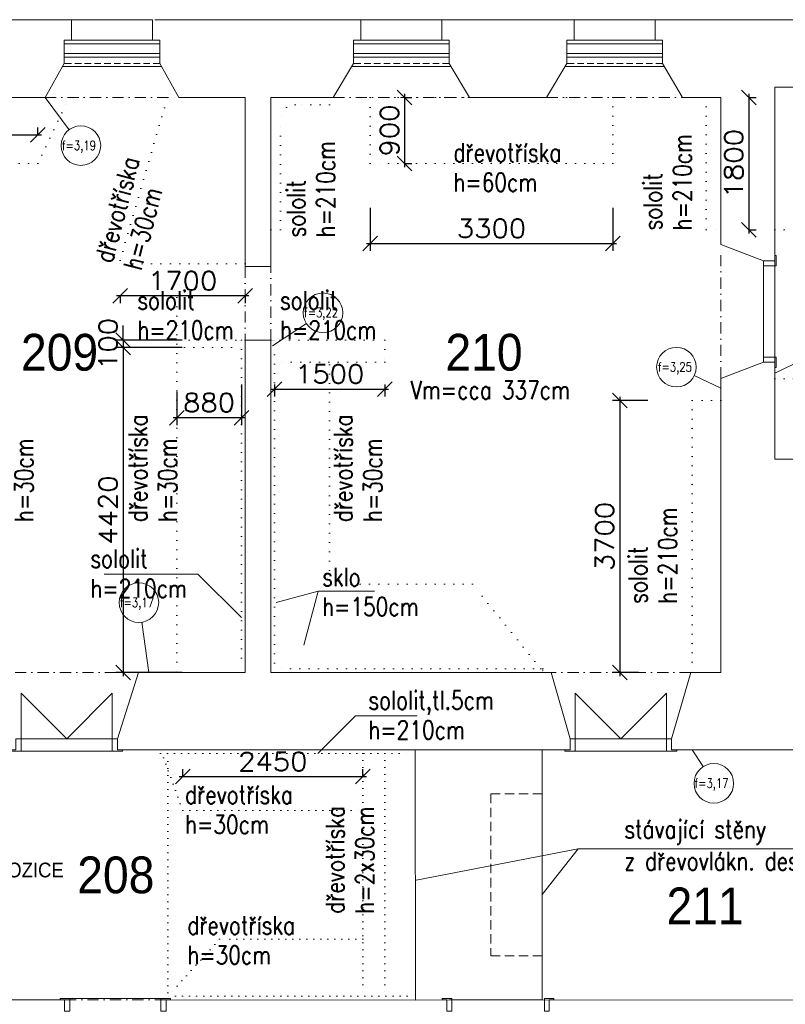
# Model space of a CAD drawing. Header units: millimetres. Extents: x 51292 to 288261, y 1680 to 40825.
# Tile 3 of 10: x 57231 to 67641, y 21360 to 34744. Entities that reach past the tile are written whole.
import ezdxf

# ---------------------------------------------------------------- set-up
doc = ezdxf.new("R2010")
doc.units = ezdxf.units.MM
for name, pattern in [('TEČKOVANÁ', [6.35, 0, -6.35]), ('ČERCHOVANÁ', [25.4, 12.7, -6.35, 0, -6.35]), ('ČÁRKOVANÁ', [19.05, 12.7, -6.35])]:
    doc.linetypes.add(name, pattern=pattern)
for name, color, linetype, lineweight in [('Bourání', 6, 'TEČKOVANÁ', 13), ('Koty', 1, 'Continuous', 13), ('Návrh', 1, 'Continuous', 30), ('Okna', 150, 'Continuous', 13), ('Tenká', 7, 'Continuous', 13), ('Text', 40, 'Continuous', 13), ('výšky fabionů', 84, 'Continuous', 13), ('Čerch', 140, 'ČERCHOVANÁ', 13)]:
    doc.layers.add(name, color=color, linetype=linetype, lineweight=lineweight)
doc.styles.add('ARIAL100', font='arial.ttf', dxfattribs={"width": 0.9})
doc.styles.add('ROMANS100', font='romans.shx', dxfattribs={"width": 0.8})
doc.styles.add('Tom1', font='romans.shx', dxfattribs={"width": 1.1})
doc.dimstyles.new('Tom1-100', dxfattribs={"dimtxt": 250, "dimasz": 200, "dimexe": 100, "dimexo": 600, "dimgap": 80, "dimtad": 1, "dimdec": 0, "dimrnd": 5, "dimzin": 1, "dimtxsty": 'Tom1', "dimblk": 'OBLIQUE', "dimcen": 0.09, "dimdle": 50, "dimadec": 0, "dimazin": 0, "dimtfac": 1, "dimtdec": 0, "dimtix": 1, "dimtmove": 2, "dimatfit": 1, "dimldrblk": 'OBLIQUE', "dimfxl": 0, "dimarcsym": 0})

# ---------------------------------------------------------------- blocks, each defined once
blk = doc.blocks.new('_Oblique')
at = {"color": 0, "linetype": 'ByBlock', "lineweight": -2}
blk.add_line((-0.5, -0.5), (0.5, 0.5), dxfattribs=at)
blk = doc.blocks.new('*D7')
at = {"layer": 'Defpoints', "color": 0, "transparency": 16777216}
for p in [(66374, 29569), (65390, 25869), (66246, 25869)]:
    blk.add_point(p, dxfattribs=at)
at = {"layer": 'Koty', "color": 0, "lineweight": -2, "transparency": 16777216}
for p, q in [((65390, 29619), (65390, 25819)), ((65774, 29569), (65290, 29569)), ((65646, 25869), (65290, 25869))]:
    blk.add_line(p, q, dxfattribs=at)
at = {"layer": 'Koty', "color": 0, "lineweight": -2, "transparency": 16777216, "xscale": 200, "yscale": 200, "zscale": 200}
for p, rotation in [((65390, 29569), 90), ((65390, 25869), 270)]:
    blk.add_blockref('_Oblique', p, dxfattribs=dict(at, rotation=rotation))
at = {"layer": 'Koty', "color": 0, "transparency": 16777216, "insert": (65185, 27719), "char_height": 250, "attachment_point": 5, "rotation": 90, "style": 'Tom1'}
blk.add_mtext('3700', dxfattribs=at)
blk = doc.blocks.new('*D8')
at = {"layer": 'Defpoints', "color": 0, "transparency": 16777216}
for p in [(60695, 30387), (62195, 30387), (62195, 29723)]:
    blk.add_point(p, dxfattribs=at)
at = {"layer": 'Koty', "color": 0, "lineweight": -2, "transparency": 16777216}
for p, q in [((60645, 29723), (62245, 29723)), ((60695, 29787), (60695, 29623)), ((62195, 29787), (62195, 29623))]:
    blk.add_line(p, q, dxfattribs=at)
at = {"layer": 'Koty', "color": 0, "lineweight": -2, "transparency": 16777216, "xscale": 200, "yscale": 200, "zscale": 200, "rotation": 180}
blk.add_blockref('_Oblique', (60695, 29723), dxfattribs=at)
at = {"layer": 'Koty', "color": 0, "lineweight": -2, "transparency": 16777216, "xscale": 200, "yscale": 200, "zscale": 200}
blk.add_blockref('_Oblique', (62195, 29723), dxfattribs=at)
at = {"layer": 'Koty', "color": 0, "transparency": 16777216, "insert": (61445, 29928), "char_height": 250, "attachment_point": 5, "style": 'Tom1'}
blk.add_mtext('1500', dxfattribs=at)
blk = doc.blocks.new('*D9')
at = {"layer": 'Defpoints', "color": 0, "transparency": 16777216}
for p in [(61996, 32788), (65296, 32788), (65296, 31702)]:
    blk.add_point(p, dxfattribs=at)
at = {"layer": 'Koty', "color": 0, "lineweight": -2, "transparency": 16777216}
for p, q in [((61996, 32188), (61996, 31602)), ((65296, 32188), (65296, 31602)), ((61946, 31702), (65346, 31702))]:
    blk.add_line(p, q, dxfattribs=at)
at = {"layer": 'Koty', "color": 0, "lineweight": -2, "transparency": 16777216, "xscale": 200, "yscale": 200, "zscale": 200, "rotation": 180}
blk.add_blockref('_Oblique', (61996, 31702), dxfattribs=at)
at = {"layer": 'Koty', "color": 0, "lineweight": -2, "transparency": 16777216, "xscale": 200, "yscale": 200, "zscale": 200}
blk.add_blockref('_Oblique', (65296, 31702), dxfattribs=at)
at = {"layer": 'Koty', "color": 0, "transparency": 16777216, "insert": (63646, 31907), "char_height": 250, "attachment_point": 5, "style": 'Tom1'}
blk.add_mtext('3300', dxfattribs=at)
blk = doc.blocks.new('*D10')
at = {"layer": 'Defpoints', "color": 0, "transparency": 16777216}
for p in [(61996, 33688), (61996, 32788), (62464, 32788)]:
    blk.add_point(p, dxfattribs=at)
at = {"layer": 'Koty', "color": 0, "lineweight": -2, "transparency": 16777216}
for p, q in [((62464, 33738), (62464, 32738)), ((62464, 33688), (62564, 33688)), ((62464, 32788), (62564, 32788))]:
    blk.add_line(p, q, dxfattribs=at)
at = {"layer": 'Koty', "color": 0, "lineweight": -2, "transparency": 16777216, "xscale": 200, "yscale": 200, "zscale": 200}
for p, rotation in [((62464, 33688), 90), ((62464, 32788), 270)]:
    blk.add_blockref('_Oblique', p, dxfattribs=dict(at, rotation=rotation))
at = {"layer": 'Koty', "color": 0, "transparency": 16777216, "insert": (62259, 33238), "char_height": 250, "attachment_point": 5, "rotation": 90, "style": 'Tom1'}
blk.add_mtext('900', dxfattribs=at)
blk = doc.blocks.new('*D11')
at = {"layer": 'Defpoints', "color": 0, "transparency": 16777216}
for p in [(66565, 33688), (66565, 31888), (67146, 31888)]:
    blk.add_point(p, dxfattribs=at)
at = {"layer": 'Koty', "color": 0, "lineweight": -2, "transparency": 16777216}
for p, q in [((67146, 33738), (67146, 31838)), ((67146, 33688), (67246, 33688)), ((67146, 31888), (67246, 31888))]:
    blk.add_line(p, q, dxfattribs=at)
at = {"layer": 'Koty', "color": 0, "lineweight": -2, "transparency": 16777216, "xscale": 200, "yscale": 200, "zscale": 200}
for p, rotation in [((67146, 33688), 90), ((67146, 31888), 270)]:
    blk.add_blockref('_Oblique', p, dxfattribs=dict(at, rotation=rotation))
at = {"layer": 'Koty', "color": 0, "transparency": 16777216, "insert": (66941, 32788), "char_height": 250, "attachment_point": 5, "rotation": 90, "style": 'Tom1'}
blk.add_mtext('1800', dxfattribs=at)
blk = doc.blocks.new('*D13')
at = {"layer": 'Defpoints', "color": 0, "transparency": 16777216}
for p in [(57477, 33181), (55027, 32788), (57477, 32788)]:
    blk.add_point(p, dxfattribs=at)
at = {"layer": 'Koty', "color": 0, "lineweight": -2, "transparency": 16777216}
for p, q in [((55027, 33181), (55027, 33281)), ((57477, 33181), (57477, 33281)), ((54977, 33181), (57527, 33181))]:
    blk.add_line(p, q, dxfattribs=at)
at = {"layer": 'Koty', "color": 0, "lineweight": -2, "transparency": 16777216, "xscale": 200, "yscale": 200, "zscale": 200, "rotation": 180}
blk.add_blockref('_Oblique', (55027, 33181), dxfattribs=at)
at = {"layer": 'Koty', "color": 0, "lineweight": -2, "transparency": 16777216, "xscale": 200, "yscale": 200, "zscale": 200}
blk.add_blockref('_Oblique', (57477, 33181), dxfattribs=at)
at = {"layer": 'Koty', "color": 0, "transparency": 16777216, "insert": (56252, 33386), "char_height": 250, "attachment_point": 5, "style": 'Tom1'}
blk.add_mtext('2450', dxfattribs=at)
blk = doc.blocks.new('*D14')
at = {"layer": 'Defpoints', "color": 0, "transparency": 16777216}
for p in [(58596, 31473), (60296, 31424), (58596, 30990)]:
    blk.add_point(p, dxfattribs=at)
at = {"layer": 'Koty', "color": 0, "lineweight": -2, "transparency": 16777216}
for p, q in [((60346, 30990), (58546, 30990)), ((58596, 30990), (58596, 30890)), ((60296, 30990), (60296, 30890))]:
    blk.add_line(p, q, dxfattribs=at)
at = {"layer": 'Koty', "color": 0, "lineweight": -2, "transparency": 16777216, "xscale": 200, "yscale": 200, "zscale": 200, "rotation": 180}
blk.add_blockref('_Oblique', (58596, 30990), dxfattribs=at)
at = {"layer": 'Koty', "color": 0, "lineweight": -2, "transparency": 16777216, "xscale": 200, "yscale": 200, "zscale": 200}
blk.add_blockref('_Oblique', (60296, 30990), dxfattribs=at)
at = {"layer": 'Koty', "color": 0, "transparency": 16777216, "insert": (59446, 31195), "char_height": 250, "attachment_point": 5, "style": 'Tom1'}
blk.add_mtext('1700', dxfattribs=at)
blk = doc.blocks.new('*D15')
at = {"layer": 'Defpoints', "color": 0, "transparency": 16777216}
for p in [(60296, 30387), (58638, 30287), (60296, 30287)]:
    blk.add_point(p, dxfattribs=at)
at = {"layer": 'Koty', "color": 0, "lineweight": -2, "transparency": 16777216}
for p, q in [((58638, 30387), (58638, 30587)), ((59438, 30387), (58538, 30387)), ((58638, 30387), (58638, 30287)), ((59438, 30287), (58538, 30287)), ((58638, 30287), (58638, 30087))]:
    blk.add_line(p, q, dxfattribs=at)
at = {"layer": 'Koty', "color": 0, "lineweight": -2, "transparency": 16777216, "xscale": 200, "yscale": 200, "zscale": 200}
for p, rotation in [((58638, 30387), 270), ((58638, 30287), 90)]:
    blk.add_blockref('_Oblique', p, dxfattribs=dict(at, rotation=rotation))
at = {"layer": 'Koty', "color": 0, "transparency": 16777216, "insert": (58433, 30337), "char_height": 250, "attachment_point": 5, "rotation": 90, "style": 'Tom1'}
blk.add_mtext('100', dxfattribs=at)
blk = doc.blocks.new('*D16')
at = {"layer": 'Defpoints', "color": 0, "transparency": 16777216}
for p in [(60296, 30287), (58638, 25869), (60246, 25869)]:
    blk.add_point(p, dxfattribs=at)
at = {"layer": 'Koty', "color": 0, "lineweight": -2, "transparency": 16777216}
for p, q in [((59438, 30287), (58538, 30287)), ((58638, 30337), (58638, 25819)), ((59438, 25869), (58538, 25869))]:
    blk.add_line(p, q, dxfattribs=at)
at = {"layer": 'Koty', "color": 0, "lineweight": -2, "transparency": 16777216, "xscale": 200, "yscale": 200, "zscale": 200}
for p, rotation in [((58638, 30287), 90), ((58638, 25869), 270)]:
    blk.add_blockref('_Oblique', p, dxfattribs=dict(at, rotation=rotation))
at = {"layer": 'Koty', "color": 0, "transparency": 16777216, "insert": (58433, 28078), "char_height": 250, "attachment_point": 5, "rotation": 90, "style": 'Tom1'}
blk.add_mtext('4420', dxfattribs=at)
blk = doc.blocks.new('*D17')
at = {"layer": 'Defpoints', "color": 0, "transparency": 16777216}
for p in [(60246, 30387), (59366, 30287), (59366, 29334)]:
    blk.add_point(p, dxfattribs=at)
at = {"layer": 'Koty', "color": 0, "lineweight": -2, "transparency": 16777216}
for p, q in [((60246, 29787), (60246, 29234)), ((59366, 29687), (59366, 29234)), ((60296, 29334), (59316, 29334))]:
    blk.add_line(p, q, dxfattribs=at)
at = {"layer": 'Koty', "color": 0, "lineweight": -2, "transparency": 16777216, "xscale": 200, "yscale": 200, "zscale": 200, "rotation": 180}
blk.add_blockref('_Oblique', (59366, 29334), dxfattribs=at)
at = {"layer": 'Koty', "color": 0, "lineweight": -2, "transparency": 16777216, "xscale": 200, "yscale": 200, "zscale": 200}
blk.add_blockref('_Oblique', (60246, 29334), dxfattribs=at)
at = {"layer": 'Koty', "color": 0, "transparency": 16777216, "insert": (59806, 29539), "char_height": 250, "attachment_point": 5, "style": 'Tom1'}
blk.add_mtext('880', dxfattribs=at)
blk = doc.blocks.new('*D18')
at = {"layer": 'Defpoints', "color": 0, "transparency": 16777216}
for p in [(61898, 24455), (59448, 23996), (61898, 23996)]:
    blk.add_point(p, dxfattribs=at)
at = {"layer": 'Koty', "color": 0, "lineweight": -2, "transparency": 16777216}
for p, q in [((59448, 24455), (59448, 24555)), ((61898, 24455), (61898, 24555)), ((59398, 24455), (61948, 24455))]:
    blk.add_line(p, q, dxfattribs=at)
at = {"layer": 'Koty', "color": 0, "lineweight": -2, "transparency": 16777216, "xscale": 200, "yscale": 200, "zscale": 200, "rotation": 180}
blk.add_blockref('_Oblique', (59448, 24455), dxfattribs=at)
at = {"layer": 'Koty', "color": 0, "lineweight": -2, "transparency": 16777216, "xscale": 200, "yscale": 200, "zscale": 200}
blk.add_blockref('_Oblique', (61898, 24455), dxfattribs=at)
at = {"layer": 'Koty', "color": 0, "transparency": 16777216, "insert": (60673, 24660), "char_height": 250, "attachment_point": 5, "style": 'Tom1'}
blk.add_mtext('2450', dxfattribs=at)

msp = doc.modelspace()

# ---------------------------------------------------------------- hatches: boundary and pattern name
at = {"layer": 'Bourání'}
h = msp.add_hatch(dxfattribs=at)
h.set_pattern_fill('OMITKA', color=256, scale=100, style=0)
h.set_pattern_definition([(45, (0, 0), (-70.71068, 70.71068), [0, -100])])
edge = h.paths.add_edge_path()
edge.add_line((61335.8, 24820.6), (59246.3, 24820.6))
edge.add_spline(control_points=[(59246.3, 24820.6), (59246.3, 24820.6), (59246.3, 24803.1), (59246.3, 24770.6)], knot_values=[0.585653, 0.585653, 0.585653, 0.585653, 0.6, 0.6, 0.6, 0.6], degree=3, periodic=0)
edge.add_line((59246.3, 24770.6), (61285.8, 24770.6))
edge.add_line((61285.8, 24770.6), (61335.8, 24820.6))
h.paths.add_polyline_path([(62497.7, 24820.6), (61335.8, 24820.6), (61285.8, 24770.6), (62497.7, 24770.6)])

# ---------------------------------------------------------------- linework, layer by layer
at = {"layer": 'Bourání', "ltscale": 20}
for p, q in [((57477.4, 32788.3), (57903.3, 33688.3)), ((58596.1, 31473), (59239.3, 33688.3)), ((61443.3, 33688.3), (61443.3, 33588.3)), ((61995.7, 32788.3), (61995.7, 33688.3)), ((61995.7, 33688.3), (65295.7, 33688.3)), ((65295.7, 33688.3), (65295.7, 32788.3)), ((66565.4, 33688.3), (66565.4, 31888.3)), ((61443.3, 33588.3), (60975.4, 33588.3)), ((60775.4, 31888.3), (60775.4, 33388.3)), ((57477.4, 32788.3), (55027.4, 32788.3)), ((65295.7, 32788.3), (61995.7, 32788.3)), ((60645.4, 31888.3), (60775.4, 31888.3)), ((66565.4, 31888.3), (66765.4, 31888.3)), ((67497, 31887.3), (67797, 31887.3)), ((60296.1, 31423.6), (58596.1, 31423.6)), ((59366.1, 30969), (59366.1, 25869.4)), ((60296.1, 30387.1), (59346.1, 30387.1)), ((59346.1, 30387.1), (59346.1, 30287.1)), ((60246.1, 30387.1), (60246.1, 25869.4)), ((60645.4, 30387.1), (62195.4, 30387.1)), ((60695.4, 25869.4), (60695.4, 30387.1)), ((62195.4, 30387.1), (62195.4, 30087.1)), ((59346.1, 30287.1), (60296.1, 30287.1)), ((62195.4, 30087.1), (60695.4, 30087.1)), ((61445.4, 30053.5), (61445.4, 27070.1)), ((67497, 29860.6), (68997, 29860.6)), ((66374.3, 29569.4), (66374.3, 25869.4)), ((66765.4, 29569.4), (66374.3, 29569.4)), ((63387.4, 27070.1), (61445.4, 27070.1)), ((64317.2, 25919.4), (63387.4, 27070.1)), ((64345.3, 25919.4), (60695.4, 25919.4))]:
    msp.add_line(p, q, dxfattribs=at)
at = {"layer": 'Bourání'}
for p, q in [((60296.1, 30287.1), (60296.1, 30387.1)), ((60695.4, 30387.1), (60645.4, 30387.1)), ((64345.3, 25919.4), (64345.3, 25869.4)), ((61897.7, 21419.1), (61897.7, 21419.1))]:
    msp.add_line(p, q, dxfattribs=at)
at = {"layer": 'Bourání', "ltscale": 15}
for p, q in [((59447.7, 23995.6), (59146.8, 24820.6)), ((59146.8, 24770.6), (62497.7, 24770.6)), ((61897.7, 24770.6), (61897.7, 21469.1)), ((62197.7, 24770.6), (62197.7, 21469.1)), ((59447.7, 23995.6), (61897.7, 23995.6)), ((59947.7, 22244.1), (59246.3, 21469.1)), ((61897.7, 22244.1), (59947.7, 22244.1)), ((62497.7, 21469.1), (59246.3, 21469.1))]:
    msp.add_line(p, q, dxfattribs=at)
at = {"layer": 'Bourání', "ltscale": 20}
msp.add_arc((60975.4, 33388.3), 200, 90, 180, dxfattribs=at)
at = {"layer": 'Bourání', "ltscale": 15}
msp.add_open_spline([(59246.3, 21419.1), (59246.3, 21419.1), (59246.3, 24820.6), (59246.3, 24820.6)], degree=3, dxfattribs=at)
at = {"layer": 'Návrh', "lineweight": 13}
for p, q in [((64824.6, 23475.8), (62622.2, 23046.5)), ((64824.6, 23475.8), (64335.4, 22855)), ((68837.7, 23475.8), (64824.6, 23475.8))]:
    msp.add_line(p, q, dxfattribs=at)
at = {"layer": 'Okna'}
for p, q in [((59036.5, 34744.3), (57935.8, 34744.3)), ((62970.7, 34744.3), (61870, 34744.3)), ((65870.7, 34744.3), (64770, 34744.3)), ((57869.8, 24970.6), (57249.8, 25590.6)), ((57249.8, 25590.6), (57249.8, 24970.6)), ((57869.8, 24970.6), (58489.8, 25590.6)), ((58489.8, 25590.6), (58489.8, 24970.6)), ((65405.4, 24970.6), (64785.4, 25590.6)), ((64785.4, 24970.6), (64785.4, 25590.6)), ((65405.4, 24970.6), (66025.4, 25590.6)), ((66025.4, 24970.6), (66025.4, 25590.6)), ((57249.8, 24970.6), (58489.8, 24970.6)), ((66025.4, 24970.6), (64785.4, 24970.6)), ((58489.8, 24800), (57249.8, 24800)), ((66025.4, 24800), (64785.4, 24800)), ((59152, 21439.6), (57912, 21439.6))]:
    msp.add_line(p, q, dxfattribs=at)
for points in [[(67347, 31398.3), (67497, 31398.3), (67517, 31398.3), (67517, 31538.3), (67497, 31538.3), (67497, 31468.3), (67347, 31468.3), (67347, 31398.3)], [(67347, 30158.3), (67497, 30158.3), (67517, 30158.3), (67517, 30018.3), (67497, 30018.3), (67497, 30088.3), (67347, 30088.3), (67347, 30158.3)], [(57249.8, 24820.6), (57249.8, 24820.6), (57249.8, 24800), (57109.8, 24800), (57109.8, 24820.6), (57180.1, 24820.6), (57180.1, 24970.6), (57249.8, 24970.6), (57249.8, 24800)], [(58489.8, 24970.6), (58489.8, 24820.6), (58489.8, 24800), (58629.8, 24800), (58629.7, 24820.6), (58560.1, 24820.6), (58560.1, 24970.6), (58489.8, 24970.6), (58489.8, 24800)], [(64785.4, 24820.6), (64785.4, 24820.6), (64785.4, 24800), (64645.4, 24800), (64645.4, 24820.6), (64715.6, 24820.6), (64715.6, 24970.6), (64785.4, 24970.6), (64785.4, 24800)], [(66025.4, 24970.6), (66025.4, 24820.6), (66025.4, 24800), (66165.4, 24800), (66165.3, 24820.6), (66095.6, 24820.6), (66095.6, 24970.6), (66025.4, 24970.6), (66025.4, 24800)], [(57912, 21419.1), (57912, 21419.1), (57912, 21439.6), (57781.9, 21439.6), (57781.9, 21419.1), (57842.3, 21419.1), (57842.3, 21269.1), (57912, 21269.1), (57912, 21439.6)], [(59152, 21269.1), (59152, 21419.1), (59152, 21439.6), (59281.9, 21439.6), (59281.9, 21419.1), (59222.3, 21419.1), (59222.3, 21269.1), (59152, 21269.1), (59152, 21439.6)], [(63105.4, 21269.1), (63105.4, 21419.1), (63105.4, 21439.1), (62975.4, 21439.1), (62975.4, 21419.1), (63040.4, 21419.1), (63040.4, 21269.1), (63105.4, 21269.1)], [(64365.4, 21269.1), (64365.4, 21419.1), (64365.4, 21439.1), (64495.4, 21439.1), (64495.4, 21419.1), (64430.4, 21419.1), (64430.4, 21269.1), (64365.4, 21269.1)]]:
    msp.add_lwpolyline(points, dxfattribs=at)
for points in [[(59135.9, 34464.3), (59135.9, 34464.3), (57836.3, 34464.3), (57836.3, 34464.3)], [(59135.9, 34414.3), (59135.9, 34414.3), (57836.3, 34414.3), (57836.3, 34414.3)], [(63070.2, 34464.3), (63070.2, 34464.3), (61770.5, 34464.3), (61770.5, 34464.3)], [(63070.2, 34414.3), (63070.2, 34414.3), (61770.5, 34414.3), (61770.5, 34414.3)], [(65970.2, 34464.3), (65970.2, 34464.3), (64670.5, 34464.3), (64670.5, 34464.3)], [(65970.2, 34414.3), (65970.2, 34414.3), (64670.5, 34414.3), (64670.5, 34414.3)], [(59135.9, 34284.3), (59135.9, 34284.3), (57836.3, 34284.3), (57836.3, 34284.3)], [(63070.2, 34284.3), (63070.2, 34284.3), (61770.5, 34284.3), (61770.5, 34284.3)], [(65970.2, 34284.3), (65970.2, 34284.3), (64670.5, 34284.3), (64670.5, 34284.3)], [(59135.9, 34234.3), (59135.9, 34234.3), (57836.3, 34234.3), (57836.3, 34234.3)], [(63070.2, 34234.3), (63070.2, 34234.3), (61770.5, 34234.3), (61770.5, 34234.3)], [(65970.2, 34234.3), (65970.2, 34234.3), (64670.5, 34234.3), (64670.5, 34234.3)], [(59161.7, 34108.3), (59161.7, 34108.3), (57810.6, 34108.3), (57810.6, 34108.3)], [(63095.9, 34108.3), (63095.9, 34108.3), (61744.8, 34108.3), (61744.8, 34108.3)], [(65995.9, 34108.3), (65995.9, 34108.3), (64644.8, 34108.3), (64644.8, 34108.3)], [(67347, 31468.3), (67347, 31468.3), (67347, 30088.3), (67347, 30088.3)], [(67497, 31468.3), (67497, 31468.3), (67497, 30088.3), (67497, 30088.3)], [(64335.4, 21419.1), (64335.4, 21419.1), (63075.4, 21419.1), (63075.4, 21419.1)]]:
    msp.add_open_spline(points, degree=3, dxfattribs=at)
at = {"layer": 'Tenká'}
for p, q in [((56071.5, 34744.3), (57935.8, 34744.3)), ((57935.8, 34744.3), (57935.8, 34464.3)), ((59036.5, 34744.3), (59036.4, 34464.3)), ((59069.7, 34744.3), (61870, 34744.3)), ((61870, 34744.3), (61870, 34464.3)), ((64770, 34744.3), (62970.7, 34744.3)), ((62970.7, 34744.3), (62970.7, 34464.3)), ((64770, 34744.3), (64770, 34464.3)), ((68499.8, 34744.3), (65870.7, 34744.3)), ((65870.7, 34744.3), (65870.7, 34464.3)), ((57935.8, 34663.7), (57935.8, 34464.3)), ((59036.4, 34464.3), (59036.5, 34663.7)), ((61870, 34663.7), (61870, 34464.3)), ((62970.7, 34464.3), (62970.7, 34663.7)), ((64770, 34663.7), (64770, 34464.3)), ((65870.7, 34464.3), (65870.7, 34663.7)), ((57935.8, 34464.3), (57836.3, 34464.3)), ((57836.3, 34464.3), (57836.3, 34148.3)), ((59135.9, 34464.3), (59036.4, 34464.3)), ((59135.9, 34148.3), (59135.9, 34464.3)), ((61870, 34464.3), (61770.5, 34464.3)), ((61770.5, 34464.3), (61770.5, 34148.3)), ((63070.2, 34464.3), (62970.7, 34464.3)), ((63070.2, 34148.3), (63070.2, 34464.3)), ((64770, 34464.3), (64670.5, 34464.3)), ((64670.5, 34464.3), (64670.5, 34148.3)), ((65970.2, 34464.3), (65870.7, 34464.3)), ((65970.2, 34148.3), (65970.2, 34464.3)), ((57836.3, 34148.3), (57576.1, 33688.3)), ((59135.9, 34148.3), (59396.1, 33688.3)), ((61770.5, 34148.3), (61495.4, 33688.3)), ((63070.2, 34148.3), (63346.2, 33688.3)), ((64670.5, 34148.3), (64395.4, 33688.3)), ((65970.2, 34148.3), (66245.4, 33688.3)), ((67497, 31468.3), (67497, 33828.3)), ((67497, 33828.3), (68135.1, 33828.3)), ((57576.1, 33688.3), (56446.1, 33688.3)), ((60296.1, 33688.3), (59396.1, 33688.3)), ((60296.1, 31388.3), (60296.1, 33688.3)), ((61547.1, 33688.3), (60645.4, 33688.3)), ((60645.4, 33688.3), (60645.4, 31388.3)), ((64396.1, 33688.3), (63346.2, 33688.3)), ((66765.4, 33688.3), (66245.4, 33688.3)), ((66765.4, 31688.3), (66765.4, 33688.3)), ((67347, 31468.3), (66765.4, 31688.3)), ((60645.4, 31388.3), (60296.1, 31388.3)), ((60645.4, 30387.1), (60296.1, 30387.1)), ((60296.1, 30387.1), (60296.1, 25869.4)), ((60645.4, 25869.4), (60645.4, 30387.1)), ((67347, 30088.3), (66765.4, 29868.3)), ((67497, 28768.3), (67497, 30088.3)), ((66765.4, 29868.3), (66765.4, 25869.4)), ((67497, 28768.3), (67957, 28768.3)), ((58845, 25870.6), (58560.1, 24970.6)), ((60296.1, 25869.4), (58844.8, 25870.6)), ((64455.4, 25869.4), (60645.4, 25869.4)), ((64715.6, 24970.6), (64455.4, 25869.4)), ((66356.1, 25869.4), (66095.6, 24970.6)), ((66765.4, 25869.4), (66356.1, 25869.4)), ((58560.1, 24820.6), (62609.8, 24820.2)), ((62609.8, 24820.2), (64715.6, 24820.6)), ((62609.8, 24820.6), (62611.9, 21419.1)), ((66095.6, 24820.6), (70165.9, 24820.6)), ((64335.4, 24220.3), (64335.4, 22019.4)), ((57847.1, 21419.1), (53897.4, 21419.1)), ((62611.9, 21418.8), (59246.3, 21419.1)), ((70015.6, 21419.1), (62611.9, 21418.8))]:
    msp.add_line(p, q, dxfattribs=at)
at = {"layer": 'Tenká', "linetype": 'ČÁRKOVANÁ', "ltscale": 10}
for p, q in [((63635.2, 24220.3), (64335.4, 24220.3)), ((63635.2, 24220.3), (63635.2, 22019.4)), ((63635.2, 22019.4), (64335.4, 22019.4))]:
    msp.add_line(p, q, dxfattribs=at)
at = {"layer": 'Tenká', "linetype": 'ČÁRKOVANÁ', "ltscale": 7}
for points in [[(59135.9, 34148.3), (59135.9, 34148.3), (57836.3, 34148.3), (57836.3, 34148.3)], [(63070.2, 34148.3), (63070.2, 34148.3), (61770.5, 34148.3), (61770.5, 34148.3)], [(65970.2, 34148.3), (65970.2, 34148.3), (64670.5, 34148.3), (64670.5, 34148.3)]]:
    msp.add_open_spline(points, degree=3, dxfattribs=at)
at = {"layer": 'Tenká'}
for points in [[(64335.4, 24820.6), (64335.4, 24820.6), (64335.4, 24577), (64335.4, 24220.3)], [(64335.4, 22019.4), (64335.4, 21662.7), (64335.4, 21419.1), (64335.4, 21419.1)]]:
    msp.add_open_spline(points, degree=3, dxfattribs=at)
at = {"layer": 'Text'}
for p, q in [((58378, 27209.1), (59653.5, 27209.1)), ((59653.5, 27209.1), (60246.1, 26616.5)), ((61289.6, 26975), (60720.3, 26822.4)), ((61289.6, 26975), (61093.6, 26243.5)), ((62056.5, 26975), (61289.6, 26975)), ((61797.9, 25282.6), (61285.8, 24770.6)), ((62634.1, 25282.6), (61797.9, 25282.6))]:
    msp.add_line(p, q, dxfattribs=at)
at = {"layer": 'výšky fabionů'}
for p, q in [((57902.8, 33248.6), (57576.1, 33688.3)), ((61130.4, 30612.5), (60670.4, 30309.7)), ((67858.5, 30110.8), (67497, 29941.3)), ((66403.9, 29907), (66765.4, 29737.5)), ((58890.2, 26554.1), (58987.9, 25869.4)), ((66522.6, 24592.1), (66376.3, 24820.6))]:
    msp.add_line(p, q, dxfattribs=at)
for centre in [(58063.3, 33032.7), (61355.1, 30760.4), (66160.3, 30021.2), (58852.1, 26820.4), (66669, 24363.7)]:
    msp.add_circle(centre, 269, dxfattribs=at)
at = {"layer": 'Čerch', "ltscale": 12}
for p, q in [((57576.1, 33688.3), (59396.1, 33688.3)), ((61495.3, 33688.3), (63345.3, 33688.3)), ((64395.4, 33688.3), (66245.4, 33688.3)), ((66765.4, 29868.3), (66765.4, 31688.3)), ((60296.1, 31388.3), (60296.1, 30387.1)), ((60645.4, 30387.1), (60645.4, 31388.3)), ((58845, 25870.6), (56895, 25870.6)), ((66356.1, 25869.4), (64455.4, 25869.4)), ((57847.1, 21419.1), (59246.3, 21419.1))]:
    msp.add_line(p, q, dxfattribs=at)

# ---------------------------------------------------------------- texts
at = {"layer": 'Text', "style": 'ROMANS100', "width": 0.8}
for s, rotation, p in [('dřevotříska', 75.29944, (58490, 31425.5)), ('h=210cm', 90, (61518, 31784.9)), ('h=210cm', 90, (66366.2, 31880.1)), ('sololit', 90, (65961.4, 31880.1)), ('sololit', 90, (61113.3, 31784.9)), ('h=30cm', 75.29944, (58881.5, 31322.8)), ('dřevotříska', 90, (58962.4, 27914.7)), ('dřevotříska', 90, (61752.4, 27914.7)), ('h=30cm', 90, (57414.2, 27914.7)), ('h=30cm', 90, (59367.1, 27914.7)), ('h=30cm', 90, (62157.2, 27914.7)), ('h=210cm', 90, (66165.7, 26805.3)), ('sololit', 90, (65761, 26805.3)), ('dřevotříska', 90, (61643.2, 22592.4)), ('h=2x30cm', 90, (62048, 22592.4))]:
    msp.add_text(s, height=250, rotation=rotation, dxfattribs=at).set_placement(p)
at = {"layer": 'Text'}
for s, height, style, width, p in [('dřevotříska', 250, 'ROMANS100', 0.8, (63128.9, 32814.3)), ('h=60cm', 250, 'ROMANS100', 0.8, (63128.9, 32409.5)), ('sololit', 250, 'ROMANS100', 0.8, (58829.6, 30805.7)), ('sololit', 250, 'ROMANS100', 0.8, (60769.3, 30805.7)), ('h=210cm', 250, 'ROMANS100', 0.8, (58829.6, 30400.9)), ('h=210cm', 250, 'ROMANS100', 0.8, (60769.3, 30400.9)), ('209', 500, 'ARIAL100', 0.9, (57248.6, 29973.9)), ('210', 500, 'ARIAL100', 0.9, (63020.1, 29973.9)), ('Vm=cca 337cm', 250, 'ROMANS100', 0.8, (62545.2, 29587.5)), ('sololit', 250, 'ROMANS100', 0.8, (58192.1, 27293.2)), ('sklo', 250, 'ROMANS100', 0.8, (61343.5, 27045.4)), ('h=210cm', 250, 'ROMANS100', 0.8, (58192.1, 26888.4)), ('h=150cm', 250, 'ROMANS100', 0.8, (61343.5, 26640.7)), ('sololit,tl.5cm', 250, 'ROMANS100', 0.8, (61972.5, 25369.5)), ('h=210cm', 250, 'ROMANS100', 0.8, (61972.5, 24964.8)), ('dřevotříska', 250, 'ROMANS100', 0.8, (59479.5, 24085.8)), ('h=30cm', 250, 'ROMANS100', 0.8, (59479.5, 23681.1)), ('stávající stěny', 250, 'ROMANS100', 0.8, (65450.4, 23616.8)), ('z dřevovlákn. desek', 250, 'ROMANS100', 0.8, (65450.4, 23182.8)), ('STÁVAJÍCÍ EXPOZICE', 200, 'ARIAL100', 0.9, (55217.3, 23086)), ('208', 500, 'ARIAL100', 0.9, (58013.7, 22869.3)), ('211', 500, 'ARIAL100', 0.9, (66026.4, 22447.7)), ('dřevotříska', 250, 'ROMANS100', 0.8, (59509.7, 22310.3)), ('h=30cm', 250, 'ROMANS100', 0.8, (59509.7, 21905.6))]:
    msp.add_text(s, height=height, dxfattribs=dict(at, style=style, width=width)).set_placement(p)
at = {"layer": 'výšky fabionů', "style": 'ROMANS100', "width": 0.8}
for s, p in [('f=3,19', (57805.2, 32972.6)), ('f=3,22', (61097, 30700.4)), ('f=3,25', (65908.9, 29961.2)), ('f=3,17', (58594.1, 26760.3))]:
    msp.add_text(s, height=125, dxfattribs=at).set_placement(p)
msp.add_text('f=3,17', height=125, rotation=0.00156, dxfattribs=at).set_placement((66406.2, 24303.6))

# ---------------------------------------------------------------- dimensions: what is measured, and where the dimension line sits
at = {"layer": 'Koty'}
for base, p1, p2, picture, middle in [((62464.2, 32788.3), (61995.7, 33688.3), (61995.7, 32788.3), '*D10', (62259.2, 33238.3)), ((67145.9, 31888.3), (66565.4, 33688.3), (66565.4, 31888.3), '*D11', (66940.9, 32788.3)), ((58637.9, 30287.1), (60296.3, 30387.1), (60296.3, 30287.1), '*D15', (58432.9, 30337.1)), ((58637.9, 25869.4), (60296.1, 30287.1), (60246.3, 25869.4), '*D16', (58432.9, 28078.3)), ((65389.9, 25869.4), (66374.3, 29569.4), (66246.1, 25869.4), '*D7', (65184.9, 27719.4))]:
    dim = msp.add_linear_dim(base=base, p1=p1, p2=p2, angle=90, dimstyle='Tom1-100', dxfattribs=at)
    dim.commit()
    dim.dimension.update_dxf_attribs({"geometry": picture, "text_midpoint": middle})
for base, p1, p2, picture, middle in [((57477.4, 33180.9), (55027.4, 32788.3), (57477.4, 32788.3), '*D13', (56252.4, 33385.9)), ((65295.7, 31702.1), (61995.7, 32788.3), (65295.7, 32788.3), '*D9', (63645.7, 31907.1)), ((58596.1, 30989.9), (60296.1, 31423.6), (58596.1, 31473), '*D14', (59446.1, 31194.9)), ((59366.1, 29334.2), (60246.1, 30387.1), (59366.1, 30287.1), '*D17', (59806.1, 29539.2)), ((62195.4, 29723.5), (60695.4, 30387.1), (62195.4, 30387.1), '*D8', (61445.4, 29928.5)), ((61897.7, 24455.1), (59447.7, 23995.6), (61897.7, 23995.6), '*D18', (60672.7, 24660.1))]:
    dim = msp.add_linear_dim(base=base, p1=p1, p2=p2, dimstyle='Tom1-100', dxfattribs=at)
    dim.commit()
    dim.dimension.update_dxf_attribs({"geometry": picture, "text_midpoint": middle})

doc.saveas('drawing.dxf')
